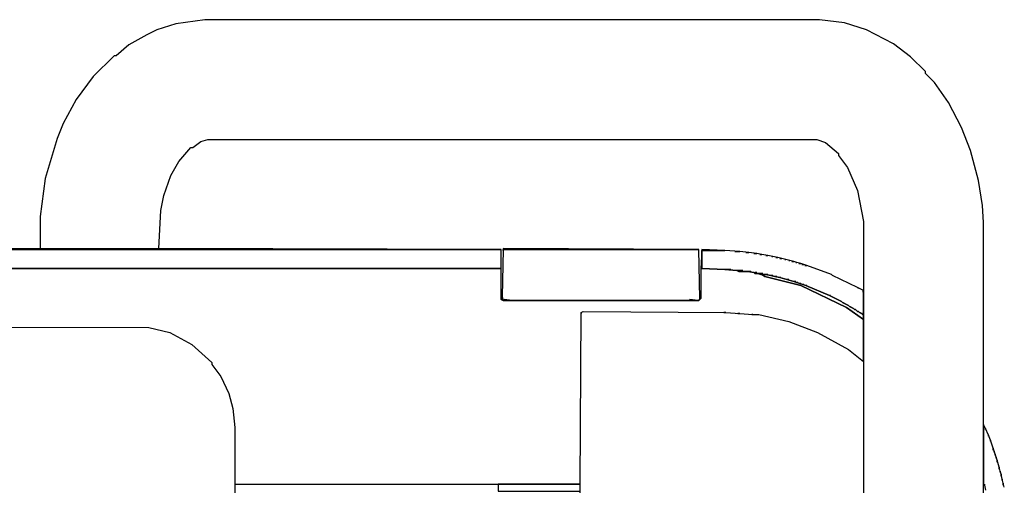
# Model space of a CAD drawing. Header units: metres. Extents: x 0.13 to 2.6, y 2.7 to 3.75.
# Tile 8 of 8: x 2.1 to 2.6, y 3.52 to 3.75. Entities that reach past the tile are written whole.
import ezdxf

# ---------------------------------------------------------------- set-up
doc = ezdxf.new("R2010")
doc.units = ezdxf.units.M
doc.header["$MEASUREMENT"] = 0
doc.layers.add('TG_2D', color=7, linetype='Continuous')

# ---------------------------------------------------------------- blocks, each defined once
blk = doc.blocks.new('d6171c41-fa6d-492e-8d54-38901fdf773a')
at = {"layer": 'TG_2D', "color": 18, "true_color": 0x000000}
for points in [[(1.216587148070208, -0.3428388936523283, -2.220446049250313e-16), (1.216587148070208, 0.3433389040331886, -2.220446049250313e-16), (1.21608700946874, 0.3518411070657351, -2.220446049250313e-16), (1.214086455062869, 0.3643443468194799, -2.220446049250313e-16), (1.210085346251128, 0.3793482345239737, -2.220446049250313e-16), (1.205584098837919, 0.390851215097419, -2.220446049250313e-16), (1.199082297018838, 0.4033544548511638, -2.220446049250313e-16), (1.19208035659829, 0.4133570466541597, -2.220446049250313e-16), (1.187579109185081, 0.4178582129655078, -2.220446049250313e-16), (1.187579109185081, 0.4188584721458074, -2.220446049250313e-16), (1.180077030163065, 0.4263604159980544, -2.220446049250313e-16), (1.171574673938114, 0.4328621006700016, -2.220446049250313e-16), (1.158070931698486, 0.4398639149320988, -2.220446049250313e-16), (1.147067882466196, 0.4433648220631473, -2.220446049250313e-16), (1.134564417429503, 0.4448652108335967, -2.220446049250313e-16), (0.8264790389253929, 0.4448652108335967, -2.220446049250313e-16), (0.8119750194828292, 0.4428646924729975, -2.220446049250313e-16), (0.8024723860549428, 0.4398639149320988, -2.220446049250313e-16), (0.7974710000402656, 0.4373632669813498, -2.220446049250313e-16), (0.7884685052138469, 0.4323619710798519, -2.220446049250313e-16), (0.7819667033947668, 0.4268605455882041, -2.220446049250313e-16), (0.7809664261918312, 0.4268605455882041, -2.220446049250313e-16), (0.7704635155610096, 0.4163578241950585, -2.220446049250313e-16), (0.7619611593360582, 0.4048548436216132, -2.220446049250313e-16), (0.7554593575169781, 0.3928517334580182, -2.220446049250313e-16), (0.7524585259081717, 0.3853497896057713, -2.220446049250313e-16), (0.7464568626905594, 0.3653446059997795, -2.220446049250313e-16), (0.7439561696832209, 0.3463396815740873, -2.220446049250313e-16), (0.7439561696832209, 0.3303355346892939, -2.220446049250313e-16), (0.8034726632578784, 0.3303355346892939, -2.220446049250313e-16), (0.804472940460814, 0.3493404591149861, -2.220446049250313e-16), (0.8059733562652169, 0.356842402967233, -2.220446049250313e-16), (0.8094743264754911, 0.3668449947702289, -2.220446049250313e-16), (0.8134754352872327, 0.373846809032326, -2.220446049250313e-16), (0.819477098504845, 0.3808486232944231, -2.220446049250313e-16), (0.8204773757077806, 0.3808486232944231, -2.220446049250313e-16), (0.8244784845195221, 0.3838494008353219, -2.220446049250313e-16), (0.8279794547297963, 0.3848496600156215, -2.220446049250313e-16), (1.1330640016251, 0.3848496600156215, -2.220446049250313e-16), (1.13756524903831, 0.383349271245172, -2.220446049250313e-16), (1.14406705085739, 0.3778478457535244, -2.220446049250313e-16), (1.14406705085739, 0.3768475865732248, -2.220446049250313e-16), (1.148568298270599, 0.3708460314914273, -2.220446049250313e-16), (1.153569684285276, 0.359343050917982, -2.220446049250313e-16), (1.156570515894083, 0.3438390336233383, -2.220446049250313e-16), (1.156570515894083, -0.329335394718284, -2.220446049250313e-16)], [(0.0937759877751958, 0.29132542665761, -2.220446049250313e-16), (0.7984712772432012, 0.2908252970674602, -2.220446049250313e-16), (0.8089741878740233, 0.2883246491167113, -2.220446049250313e-16), (0.8199772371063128, 0.2823230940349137, -2.220446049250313e-16), (0.829980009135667, 0.2733207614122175, -2.220446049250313e-16), (0.829980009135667, 0.2723205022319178, -2.220446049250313e-16), (0.8344812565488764, 0.2663189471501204, -2.220446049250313e-16), (0.8384823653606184, 0.2578167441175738, -2.220446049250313e-16), (0.8404829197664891, 0.2503148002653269, -2.220446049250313e-16), (0.8414831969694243, 0.2408123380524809, -2.220446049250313e-16), (0.8414831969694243, 0.2123049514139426, -2.220446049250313e-16), (1.014531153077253, 0.2123049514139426, -2.220446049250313e-16), (1.015031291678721, 0.2983272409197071, -2.220446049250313e-16), (1.016031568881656, 0.298827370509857, -2.220446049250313e-16), (1.087551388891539, 0.2983272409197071, -2.220446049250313e-16), (1.094553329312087, 0.2978271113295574, -2.220446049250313e-16), (1.101055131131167, 0.2973269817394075, -2.220446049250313e-16), (1.104055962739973, 0.2973269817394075, -2.220446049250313e-16), (1.119060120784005, 0.293826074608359, -2.220446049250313e-16), (1.133564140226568, 0.2883246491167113, -2.220446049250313e-16), (1.149068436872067, 0.2798224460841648, -2.220446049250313e-16), (1.156570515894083, 0.2738208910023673, -2.220446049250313e-16), (1.156570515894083, 0.2948263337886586, -2.220446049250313e-16), (1.148068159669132, 0.3008278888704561, -2.220446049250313e-16), (1.125061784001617, 0.3118307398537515, -2.220446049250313e-16), (1.107056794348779, 0.3163319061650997, -2.220446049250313e-16), (1.105556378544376, 0.3173321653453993, -2.220446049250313e-16), (1.105056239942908, 0.3173321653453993, -2.220446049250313e-16), (1.103555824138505, 0.3178322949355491, -2.220446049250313e-16), (1.102055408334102, 0.3178322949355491, -2.220446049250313e-16), (1.101555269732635, 0.3183324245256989, -2.220446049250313e-16), (1.098554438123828, 0.3188325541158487, -2.220446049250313e-16), (1.094053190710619, 0.3188325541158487, -2.220446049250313e-16), (1.093052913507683, 0.3193326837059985, -2.220446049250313e-16), (1.087051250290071, 0.3198328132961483, -2.220446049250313e-16), (1.075548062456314, 0.3203329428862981, -2.220446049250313e-16), (1.075047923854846, 0.3203329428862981, -2.220446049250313e-16), (1.075047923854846, 0.3053290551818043, -2.220446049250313e-16), (1.07404764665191, 0.3043287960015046, -2.220446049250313e-16), (0.976020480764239, 0.3043287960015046, -2.220446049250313e-16), (0.9750202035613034, 0.3048289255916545, -2.220446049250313e-16), (0.9750202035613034, 0.3203329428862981, -2.220446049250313e-16), (-0.9750202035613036, 0.3203329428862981, -2.220446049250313e-16)], [(1.014531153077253, -0.232310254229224, -2.220446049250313e-16), (1.014531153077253, 0.2123049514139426, -2.220446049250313e-16), (1.015031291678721, 0.2983272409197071, -2.220446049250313e-16), (1.015031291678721, 0.2978271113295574, -2.220446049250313e-16), (1.015031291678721, 0.2983272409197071, -2.220446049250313e-16), (1.016031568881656, 0.298827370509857, -2.220446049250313e-16), (1.087551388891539, 0.2983272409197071, -2.220446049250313e-16), (1.086551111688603, 0.2983272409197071, -2.220446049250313e-16), (1.087551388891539, 0.2983272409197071, -2.220446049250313e-16), (1.094553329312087, 0.2978271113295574, -2.220446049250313e-16), (1.093553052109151, 0.2978271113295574, -2.220446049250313e-16), (1.094553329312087, 0.2978271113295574, -2.220446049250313e-16), (1.101055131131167, 0.2973269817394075, -2.220446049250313e-16), (1.100554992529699, 0.2973269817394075, -2.220446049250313e-16), (1.104055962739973, 0.2973269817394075, -2.220446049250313e-16), (1.119060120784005, 0.293826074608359, -2.220446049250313e-16), (1.133564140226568, 0.2883246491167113, -2.220446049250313e-16), (1.149068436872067, 0.2798224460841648, -2.220446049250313e-16), (1.156570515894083, 0.2738208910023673, -2.220446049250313e-16), (1.156570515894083, -0.2873245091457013, -2.220446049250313e-16)], [(0.0937759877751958, 0.29132542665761, -2.220446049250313e-16), (0.7984712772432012, 0.2908252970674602, -2.220446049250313e-16), (0.8089741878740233, 0.2883246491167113, -2.220446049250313e-16), (0.8199772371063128, 0.2823230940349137, -2.220446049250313e-16), (0.829980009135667, 0.2733207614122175, -2.220446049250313e-16), (0.829980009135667, 0.2723205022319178, -2.220446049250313e-16), (0.8344812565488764, 0.2663189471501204, -2.220446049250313e-16), (0.8384823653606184, 0.2578167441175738, -2.220446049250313e-16), (0.8404829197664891, 0.2503148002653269, -2.220446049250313e-16), (0.8414831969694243, 0.2408123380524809, -2.220446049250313e-16), (0.8414831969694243, 0.2123049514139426, -2.220446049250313e-16), (0.8414831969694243, -0.256316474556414, -2.220446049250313e-16), (0.8404829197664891, -0.2658189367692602, -2.220446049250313e-16), (0.8379822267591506, -0.2743211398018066, -2.220446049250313e-16), (0.8339811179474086, -0.2823232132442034, -2.220446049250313e-16), (0.829980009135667, -0.2878246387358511, -2.220446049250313e-16), (0.8229780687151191, -0.2948264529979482, -2.220446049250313e-16), (0.8219777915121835, -0.2948264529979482, -2.220446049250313e-16), (0.8159761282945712, -0.2993276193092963, -2.220446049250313e-16), (0.8069736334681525, -0.3033286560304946, -2.220446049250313e-16), (0.798971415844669, -0.3053291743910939, -2.220446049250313e-16), (0.7934698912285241, -0.3058293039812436, -2.220446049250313e-16), (0.08677404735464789, -0.3053291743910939, -2.220446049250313e-16)], [(1.22709005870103, 0.2108045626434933, -2.220446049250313e-16), (1.226589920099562, 0.2128050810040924, -2.220446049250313e-16), (1.226589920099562, 0.2118048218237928, -2.220446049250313e-16), (1.226589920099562, 0.2128050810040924, -2.220446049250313e-16), (1.226089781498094, 0.2148055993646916, -2.220446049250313e-16), (1.226089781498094, 0.2143054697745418, -2.220446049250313e-16), (1.226089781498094, 0.2148055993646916, -2.220446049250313e-16), (1.225589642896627, 0.2173062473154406, -2.220446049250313e-16), (1.225589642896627, 0.216305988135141, -2.220446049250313e-16), (1.225589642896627, 0.2173062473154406, -2.220446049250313e-16), (1.225089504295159, 0.2188066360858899, -2.220446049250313e-16), (1.225089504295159, 0.2183065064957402, -2.220446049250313e-16), (1.225089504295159, 0.2188066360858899, -2.220446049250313e-16), (1.224589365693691, 0.2208071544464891, -2.220446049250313e-16), (1.224589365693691, 0.2198068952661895, -2.220446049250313e-16), (1.224589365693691, 0.2208071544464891, -2.220446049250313e-16), (1.223589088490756, 0.2243080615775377, -2.220446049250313e-16), (1.223589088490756, 0.2233078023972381, -2.220446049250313e-16), (1.223589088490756, 0.2243080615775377, -2.220446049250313e-16), (1.223088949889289, 0.225808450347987, -2.220446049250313e-16), (1.223088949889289, 0.2253083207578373, -2.220446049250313e-16), (1.223088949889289, 0.225808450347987, -2.220446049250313e-16), (1.222588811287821, 0.2273088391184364, -2.220446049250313e-16), (1.222588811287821, 0.2268087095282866, -2.220446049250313e-16), (1.222588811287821, 0.2273088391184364, -2.220446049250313e-16), (1.222088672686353, 0.2288092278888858, -2.220446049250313e-16), (1.222088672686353, 0.228309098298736, -2.220446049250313e-16), (1.222088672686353, 0.2288092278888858, -2.220446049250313e-16), (1.221588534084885, 0.2303096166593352, -2.220446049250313e-16), (1.221588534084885, 0.2293093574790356, -2.220446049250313e-16), (1.221588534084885, 0.2303096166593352, -2.220446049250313e-16), (1.220088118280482, 0.2343106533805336, -2.220446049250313e-16), (1.220088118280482, 0.2338105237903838, -2.220446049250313e-16), (1.220088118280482, 0.2343106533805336, -2.220446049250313e-16), (1.219087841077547, 0.2368113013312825, -2.220446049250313e-16), (1.219087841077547, 0.2363111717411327, -2.220446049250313e-16), (1.219087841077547, 0.2368113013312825, -2.220446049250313e-16), (1.217587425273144, 0.2403122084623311, -2.220446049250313e-16), (1.217587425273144, 0.2398120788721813, -2.220446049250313e-16), (1.217587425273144, 0.2403122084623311, -2.220446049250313e-16), (1.216587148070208, 0.2423127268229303, -2.220446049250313e-16), (1.216587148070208, 0.2118048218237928, -2.220446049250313e-16), (1.217087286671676, 0.2118048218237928, -2.220446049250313e-16), (1.217087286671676, 0.2123049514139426, -2.220446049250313e-16), (1.217087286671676, 0.2118048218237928, -2.220446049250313e-16), (1.217587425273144, 0.2093041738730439, -2.220446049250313e-16)]]:
    blk.add_polyline3d(points, dxfattribs=at)
for points in [[(-0.974520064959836, 0.3293352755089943, -2.220446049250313e-16), (-0.974520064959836, 0.3298354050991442, -2.220446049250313e-16), (-0.9750202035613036, 0.3203329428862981, -2.220446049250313e-16), (-0.974520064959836, 0.3203329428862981, -2.220446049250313e-16), (-0.974520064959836, 0.3248341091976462, -2.220446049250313e-16), (-0.974520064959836, 0.3203329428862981, -2.220446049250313e-16), (0.9750202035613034, 0.3203329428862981, -2.220446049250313e-16), (0.9750202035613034, 0.3298354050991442, -2.220446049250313e-16), (-0.974520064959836, 0.3298354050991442, -2.220446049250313e-16)], [(-0.974520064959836, 0.3298354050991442, -2.220446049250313e-16), (0.9750202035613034, 0.3298354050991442, -2.220446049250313e-16), (0.8034726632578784, 0.3303355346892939, -2.220446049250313e-16)], [(0.976020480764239, 0.3293352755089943, -2.220446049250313e-16), (0.976020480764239, 0.3298354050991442, -2.220446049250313e-16), (0.9755203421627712, 0.3063293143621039, -2.220446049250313e-16), (0.976020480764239, 0.3043287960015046, -2.220446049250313e-16), (0.9765206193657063, 0.3043287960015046, -2.220446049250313e-16), (0.9765206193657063, 0.3048289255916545, -2.220446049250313e-16), (0.9805217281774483, 0.3043287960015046, -2.220446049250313e-16), (1.069546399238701, 0.3043287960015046, -2.220446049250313e-16), (1.069546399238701, 0.3048289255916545, -2.220446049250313e-16), (1.073547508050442, 0.3043287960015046, -2.220446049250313e-16), (1.07404764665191, 0.3043287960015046, -2.220446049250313e-16), (1.074547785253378, 0.3053290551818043, -2.220446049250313e-16), (1.07404764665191, 0.3298354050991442, -2.220446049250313e-16), (0.976020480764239, 0.3298354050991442, -2.220446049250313e-16)], [(0.976020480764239, 0.3298354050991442, -2.220446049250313e-16), (1.07404764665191, 0.3298354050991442, -2.220446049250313e-16), (0.976020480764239, 0.3303355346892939, -2.220446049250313e-16)], [(1.075047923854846, 0.3203329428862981, -2.220446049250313e-16), (1.075548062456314, 0.3203329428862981, -2.220446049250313e-16), (1.075548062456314, 0.3293352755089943, -2.220446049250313e-16)], [(1.075548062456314, 0.3293352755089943, -2.220446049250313e-16), (1.087051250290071, 0.3293352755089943, -2.220446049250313e-16), (1.075548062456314, 0.3298354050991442, -2.220446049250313e-16)], [(1.156070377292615, 0.2978271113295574, -2.220446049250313e-16), (1.156570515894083, 0.2978271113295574, -2.220446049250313e-16), (1.156570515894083, 0.3088299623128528, -2.220446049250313e-16), (1.156070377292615, 0.3088299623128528, -2.220446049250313e-16), (1.156570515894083, 0.3088299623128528, -2.220446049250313e-16), (1.156570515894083, 0.3093300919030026, -2.220446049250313e-16), (1.153569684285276, 0.310830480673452, -2.220446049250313e-16), (1.154069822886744, 0.3103303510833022, -2.220446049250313e-16), (1.153569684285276, 0.310830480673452, -2.220446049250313e-16), (1.141066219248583, 0.3168320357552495, -2.220446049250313e-16), (1.140566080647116, 0.3173321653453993, -2.220446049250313e-16), (1.128062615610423, 0.3218333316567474, -2.220446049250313e-16), (1.127062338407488, 0.3218333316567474, -2.220446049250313e-16), (1.128062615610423, 0.3218333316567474, -2.220446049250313e-16), (1.12656219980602, 0.3223334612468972, -2.220446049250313e-16), (1.125561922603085, 0.3223334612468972, -2.220446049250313e-16), (1.12656219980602, 0.3223334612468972, -2.220446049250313e-16), (1.125061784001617, 0.322833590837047, -2.220446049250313e-16), (1.124061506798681, 0.322833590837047, -2.220446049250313e-16), (1.125061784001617, 0.322833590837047, -2.220446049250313e-16), (1.123061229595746, 0.3233337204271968, -2.220446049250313e-16), (1.122561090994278, 0.3233337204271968, -2.220446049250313e-16), (1.123061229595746, 0.3233337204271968, -2.220446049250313e-16), (1.121560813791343, 0.3238338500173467, -2.220446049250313e-16), (1.120560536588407, 0.3238338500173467, -2.220446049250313e-16), (1.121560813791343, 0.3238338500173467, -2.220446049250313e-16), (1.119560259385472, 0.3243339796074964, -2.220446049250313e-16), (1.119060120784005, 0.3243339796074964, -2.220446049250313e-16), (1.119560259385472, 0.3243339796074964, -2.220446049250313e-16), (1.117559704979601, 0.3248341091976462, -2.220446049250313e-16), (1.117059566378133, 0.3248341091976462, -2.220446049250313e-16), (1.117559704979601, 0.3248341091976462, -2.220446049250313e-16), (1.11555915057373, 0.325334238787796, -2.220446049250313e-16), (1.114558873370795, 0.325334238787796, -2.220446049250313e-16), (1.11555915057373, 0.325334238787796, -2.220446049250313e-16), (1.11355859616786, 0.3258343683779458, -2.220446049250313e-16), (1.112558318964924, 0.3258343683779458, -2.220446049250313e-16), (1.11355859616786, 0.3258343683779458, -2.220446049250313e-16), (1.111057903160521, 0.3263344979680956, -2.220446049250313e-16), (1.110557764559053, 0.3263344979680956, -2.220446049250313e-16), (1.111057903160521, 0.3263344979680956, -2.220446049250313e-16), (1.108557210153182, 0.3268346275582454, -2.220446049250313e-16), (1.107556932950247, 0.3268346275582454, -2.220446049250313e-16), (1.108557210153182, 0.3268346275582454, -2.220446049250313e-16), (1.105556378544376, 0.3273347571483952, -2.220446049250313e-16), (1.104556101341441, 0.3273347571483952, -2.220446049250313e-16), (1.105556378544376, 0.3273347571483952, -2.220446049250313e-16), (1.103055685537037, 0.327834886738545, -2.220446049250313e-16), (1.101555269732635, 0.327834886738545, -2.220446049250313e-16), (1.103055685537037, 0.327834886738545, -2.220446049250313e-16), (1.099054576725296, 0.3283350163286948, -2.220446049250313e-16), (1.097554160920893, 0.3283350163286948, -2.220446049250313e-16), (1.099054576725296, 0.3283350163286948, -2.220446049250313e-16), (1.094553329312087, 0.3288351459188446, -2.220446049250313e-16), (1.092052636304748, 0.3288351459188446, -2.220446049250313e-16), (1.094553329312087, 0.3288351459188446, -2.220446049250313e-16), (1.087051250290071, 0.3293352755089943, -2.220446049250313e-16), (1.075548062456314, 0.3293352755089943, -2.220446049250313e-16), (1.075548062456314, 0.3203329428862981, -2.220446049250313e-16), (1.087051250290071, 0.3198328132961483, -2.220446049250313e-16), (1.090052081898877, 0.3198328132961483, -2.220446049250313e-16), (1.087051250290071, 0.3198328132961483, -2.220446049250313e-16), (1.093052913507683, 0.3193326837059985, -2.220446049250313e-16), (1.09605374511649, 0.3193326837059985, -2.220446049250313e-16), (1.094053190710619, 0.3193326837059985, -2.220446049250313e-16), (1.094053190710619, 0.3188325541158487, -2.220446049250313e-16), (1.100054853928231, 0.3188325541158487, -2.220446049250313e-16), (1.098554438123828, 0.3188325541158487, -2.220446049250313e-16), (1.101555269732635, 0.3183324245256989, -2.220446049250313e-16), (1.103055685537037, 0.3183324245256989, -2.220446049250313e-16), (1.102055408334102, 0.3183324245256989, -2.220446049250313e-16), (1.102055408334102, 0.3178322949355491, -2.220446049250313e-16), (1.106056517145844, 0.3178322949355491, -2.220446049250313e-16), (1.105056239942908, 0.3178322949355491, -2.220446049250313e-16), (1.105056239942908, 0.3173321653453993, -2.220446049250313e-16), (1.108557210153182, 0.3173321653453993, -2.220446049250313e-16), (1.107556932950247, 0.3173321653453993, -2.220446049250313e-16), (1.110057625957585, 0.3168320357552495, -2.220446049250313e-16), (1.111057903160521, 0.3168320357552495, -2.220446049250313e-16), (1.110057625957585, 0.3168320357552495, -2.220446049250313e-16), (1.112058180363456, 0.3163319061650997, -2.220446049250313e-16), (1.113058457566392, 0.3163319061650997, -2.220446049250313e-16), (1.112058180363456, 0.3163319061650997, -2.220446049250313e-16), (1.114558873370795, 0.3158317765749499, -2.220446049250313e-16), (1.115059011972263, 0.3158317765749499, -2.220446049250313e-16), (1.114558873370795, 0.3158317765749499, -2.220446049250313e-16), (1.118059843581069, 0.3148315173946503, -2.220446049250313e-16), (1.119060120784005, 0.3148315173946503, -2.220446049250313e-16), (1.118059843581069, 0.3148315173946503, -2.220446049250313e-16), (1.121560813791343, 0.3138312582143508, -2.220446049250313e-16), (1.122561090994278, 0.3138312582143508, -2.220446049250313e-16), (1.121560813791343, 0.3138312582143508, -2.220446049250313e-16), (1.123061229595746, 0.313331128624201, -2.220446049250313e-16), (1.123561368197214, 0.313331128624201, -2.220446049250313e-16), (1.123061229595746, 0.313331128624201, -2.220446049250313e-16), (1.124561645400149, 0.3128309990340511, -2.220446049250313e-16), (1.125061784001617, 0.3128309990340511, -2.220446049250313e-16), (1.124561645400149, 0.3128309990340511, -2.220446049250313e-16), (1.126062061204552, 0.3123308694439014, -2.220446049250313e-16), (1.12656219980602, 0.3123308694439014, -2.220446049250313e-16), (1.126062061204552, 0.3123308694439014, -2.220446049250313e-16), (1.127562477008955, 0.3118307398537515, -2.220446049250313e-16), (1.128062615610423, 0.3118307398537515, -2.220446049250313e-16), (1.127562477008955, 0.3118307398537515, -2.220446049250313e-16), (1.13956580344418, 0.3068294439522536, -2.220446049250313e-16), (1.140065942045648, 0.3068294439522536, -2.220446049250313e-16), (1.13956580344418, 0.3068294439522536, -2.220446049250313e-16), (1.145567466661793, 0.3038286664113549, -2.220446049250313e-16), (1.146067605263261, 0.3033285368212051, -2.220446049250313e-16), (1.147067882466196, 0.3028284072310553, -2.220446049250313e-16), (1.146567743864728, 0.3033285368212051, -2.220446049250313e-16), (1.147067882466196, 0.3028284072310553, -2.220446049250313e-16), (1.149068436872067, 0.3018281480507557, -2.220446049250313e-16), (1.149568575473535, 0.3013280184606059, -2.220446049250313e-16), (1.15056885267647, 0.3008278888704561, -2.220446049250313e-16), (1.150068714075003, 0.3013280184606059, -2.220446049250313e-16), (1.15056885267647, 0.3008278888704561, -2.220446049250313e-16), (1.151569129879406, 0.3003277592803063, -2.220446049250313e-16), (1.152069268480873, 0.2998276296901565, -2.220446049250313e-16), (1.152569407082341, 0.2998276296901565, -2.220446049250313e-16), (1.153569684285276, 0.298827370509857, -2.220446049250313e-16), (1.154069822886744, 0.298827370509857, -2.220446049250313e-16), (1.154569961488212, 0.2983272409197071, -2.220446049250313e-16), (1.155570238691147, 0.2978271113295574, -2.220446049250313e-16), (1.15507010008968, 0.2983272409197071, -2.220446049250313e-16), (1.156070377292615, 0.2973269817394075, -2.220446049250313e-16), (1.156570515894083, 0.2973269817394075, -2.220446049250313e-16), (1.156570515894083, 0.2978271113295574, -2.220446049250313e-16)], [(1.093052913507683, 0.3193326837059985, -2.220446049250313e-16), (1.094053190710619, 0.3188325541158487, -2.220446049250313e-16), (1.094053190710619, 0.3193326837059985, -2.220446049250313e-16)], [(1.103555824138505, 0.3178322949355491, -2.220446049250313e-16), (1.105056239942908, 0.3173321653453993, -2.220446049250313e-16), (1.105056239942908, 0.3178322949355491, -2.220446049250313e-16)], [(1.105556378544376, 0.3173321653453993, -2.220446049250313e-16), (1.107056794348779, 0.3163319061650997, -2.220446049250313e-16), (1.125061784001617, 0.3118307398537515, -2.220446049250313e-16), (1.148068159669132, 0.3008278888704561, -2.220446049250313e-16), (1.156570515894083, 0.2948263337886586, -2.220446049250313e-16), (1.156570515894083, 0.2973269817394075, -2.220446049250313e-16), (1.156070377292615, 0.2973269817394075, -2.220446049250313e-16), (1.155570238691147, 0.2978271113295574, -2.220446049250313e-16), (1.154569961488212, 0.2983272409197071, -2.220446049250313e-16), (1.154069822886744, 0.298827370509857, -2.220446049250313e-16), (1.153569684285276, 0.298827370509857, -2.220446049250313e-16), (1.152569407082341, 0.2998276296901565, -2.220446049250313e-16), (1.152069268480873, 0.2998276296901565, -2.220446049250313e-16), (1.151569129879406, 0.3003277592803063, -2.220446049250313e-16), (1.149568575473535, 0.3013280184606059, -2.220446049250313e-16), (1.149068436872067, 0.3018281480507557, -2.220446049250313e-16), (1.146067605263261, 0.3033285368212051, -2.220446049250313e-16), (1.145567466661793, 0.3038286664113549, -2.220446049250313e-16), (1.13956580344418, 0.3068294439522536, -2.220446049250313e-16), (1.127562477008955, 0.3118307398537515, -2.220446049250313e-16), (1.121560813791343, 0.3138312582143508, -2.220446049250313e-16), (1.114558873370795, 0.3158317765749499, -2.220446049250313e-16), (1.112058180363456, 0.3163319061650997, -2.220446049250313e-16), (1.110057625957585, 0.3168320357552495, -2.220446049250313e-16), (1.107556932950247, 0.3173321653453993, -2.220446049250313e-16)], [(0.9750202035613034, 0.3063293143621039, -2.220446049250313e-16), (0.9750202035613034, 0.3048289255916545, -2.220446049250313e-16), (0.976020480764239, 0.3043287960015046, -2.220446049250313e-16), (0.9755203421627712, 0.3063293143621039, -2.220446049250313e-16)], [(0.9765206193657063, 0.3043287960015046, -2.220446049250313e-16), (0.9805217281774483, 0.3043287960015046, -2.220446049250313e-16), (0.9765206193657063, 0.3048289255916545, -2.220446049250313e-16)], [(1.069546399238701, 0.3043287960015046, -2.220446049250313e-16), (1.073547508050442, 0.3043287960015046, -2.220446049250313e-16), (1.069546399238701, 0.3048289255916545, -2.220446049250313e-16)], [(1.074547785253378, 0.3053290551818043, -2.220446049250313e-16), (1.07404764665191, 0.3043287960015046, -2.220446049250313e-16), (1.075047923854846, 0.3053290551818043, -2.220446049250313e-16)], [(0.9735197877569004, 0.2123049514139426, -2.220446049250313e-16), (0.9735197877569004, 0.2088040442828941, -2.220446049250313e-16), (1.014531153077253, 0.2088040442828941, -2.220446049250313e-16), (1.014531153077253, 0.2123049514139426, -2.220446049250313e-16)]]:
    blk.add_polyline3d(points, close=True, dxfattribs=at)
blk = doc.blocks.new('2c51bda3-fb89-47d9-85f2-1b4b4cd95388')
at = {"layer": 'TG_2D'}
blk.add_blockref('d6171c41-fa6d-492e-8d54-38901fdf773a', (0, 0.08441531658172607), dxfattribs=at)

msp = doc.modelspace()

# ---------------------------------------------------------------- block references
msp.add_blockref('2c51bda3-fb89-47d9-85f2-1b4b4cd95388', (1.369140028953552, 3.225027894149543, -0.007826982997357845))

doc.saveas('drawing.dxf')
